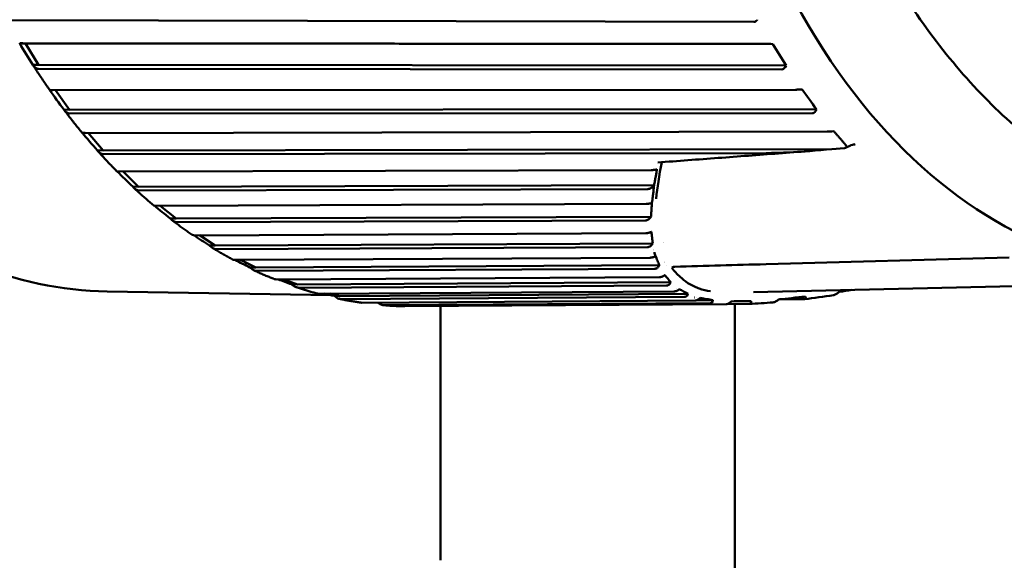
# Model space of a CAD drawing. Header units: millimetres. Extents: x 0 to 4686, y -120 to 1682.
# Tile 195 of 213: x 1452 to 1469, y 1078 to 1087. Entities that reach past the tile are written whole.
import ezdxf

# ---------------------------------------------------------------- set-up
doc = ezdxf.new("R2010")
doc.units = ezdxf.units.MM
doc.header["$LTSCALE"] = 2
doc.layers.add('Sichtbar (ISO)', color=7, linetype='Continuous', lineweight=50)

msp = doc.modelspace()

# ---------------------------------------------------------------- linework, layer by layer
at = {"layer": 'Sichtbar (ISO)'}
for p, q in [((1464.6847, 1087.0664), (1452.0489, 1087.0941)), ((1452.3115, 1086.7013), (1452.2138, 1086.7029)), ((1452.2692, 1086.7034), (1464.8947, 1086.6939)), ((1452.3115, 1086.7013), (1452.5354, 1086.3362)), ((1465.0057, 1086.6917), (1452.3115, 1086.7013)), ((1465.0057, 1086.6917), (1464.9726, 1086.6926)), ((1452.5354, 1086.3362), (1452.4377, 1086.3378)), ((1465.2296, 1086.3266), (1452.5354, 1086.3362)), ((1465.2137, 1086.2995), (1465.2296, 1086.3266)), ((1465.1604, 1086.2607), (1452.535, 1086.2701)), ((1452.7762, 1085.9086), (1465.3904, 1085.9159)), ((1452.8209, 1085.9086), (1453.062, 1085.5763)), ((1465.5014, 1085.9193), (1465.4683, 1085.9179)), ((1453.062, 1085.5763), (1452.9643, 1085.5779)), ((1465.7448, 1085.5837), (1453.062, 1085.5763)), ((1465.6794, 1085.5177), (1453.0652, 1085.5102)), ((1465.7305, 1085.5565), (1465.7448, 1085.5837)), ((1453.3257, 1085.1802), (1465.9278, 1085.2031)), ((1453.3752, 1085.1803), (1453.6292, 1084.8851)), ((1466.0384, 1085.2119), (1466.0054, 1085.2083)), ((1466.3227, 1084.9651), (1466.2417, 1084.9287)), ((1453.6292, 1084.8851), (1453.5314, 1084.8868)), ((1466.006, 1084.9075), (1453.6292, 1084.8851)), ((1464.8915, 1084.84), (1453.636, 1084.8196)), ((1466.2237, 1084.9242), (1466.006, 1084.9075)), ((1453.914, 1084.5235), (1462.9396, 1084.5498)), ((1453.9699, 1084.5236), (1454.233, 1084.2675)), ((1463.0276, 1084.493), (1463.0277, 1084.493)), ((1463.0924, 1084.5481), (1463.0924, 1084.5481)), ((1462.9879, 1084.293), (1454.233, 1084.2675)), ((1454.233, 1084.2675), (1454.1353, 1084.2692)), ((1462.8836, 1084.2282), (1454.2435, 1084.2029)), ((1454.5372, 1083.9427), (1462.8543, 1083.975)), ((1454.6016, 1083.9429), (1454.8695, 1083.7277)), ((1454.8695, 1083.7277), (1454.7718, 1083.7293)), ((1462.9371, 1083.759), (1454.8695, 1083.7277)), ((1462.8408, 1083.6955), (1454.8834, 1083.6645)), ((1455.1908, 1083.4419), (1462.8477, 1083.478)), ((1455.2675, 1083.4422), (1455.5342, 1083.2693)), ((1455.5342, 1083.2693), (1455.4364, 1083.271)), ((1462.9652, 1083.3044), (1455.5342, 1083.2693)), ((1462.8776, 1083.2426), (1455.5516, 1083.2079)), ((1455.8704, 1083.0245), (1462.9216, 1083.0626)), ((1455.966, 1083.025), (1456.2226, 1082.8955)), ((1463.014, 1083.0924), (1463.0139, 1083.0924)), ((1463.0149, 1083.0924), (1463.0148, 1083.0924)), ((1469.0186, 1083.0664), (1464.8938, 1082.952)), ((1456.2226, 1082.8955), (1456.1248, 1082.8972)), ((1463.0757, 1082.9326), (1456.2226, 1082.8955)), ((1462.9961, 1082.8729), (1456.2432, 1082.8364)), ((1463.2073, 1082.9289), (1463.2073, 1082.9289)), ((1456.5715, 1082.6933), (1463.0789, 1082.7321)), ((1456.6988, 1082.6941), (1456.9299, 1082.6089)), ((1456.9299, 1082.6089), (1456.8322, 1082.6105)), ((1463.2709, 1082.6466), (1456.9299, 1082.6089)), ((1471.7406, 1082.641), (1464.6785, 1082.4785)), ((1453.699, 1082.488), (1457.505, 1082.4243)), ((1463.2007, 1082.5896), (1456.9538, 1082.5524)), ((1457.2892, 1082.4507), (1463.3262, 1082.489)), ((1457.4813, 1082.4519), (1457.6515, 1082.4113)), ((1463.5642, 1082.4487), (1457.6515, 1082.4113)), ((1463.3632, 1082.5472), (1463.3631, 1082.5472)), ((1463.3893, 1082.528), (1463.3891, 1082.528)), ((1457.6515, 1082.4113), (1457.5537, 1082.4129)), ((1463.5032, 1082.3947), (1457.6784, 1082.3578)), ((1458.0186, 1082.2982), (1463.6832, 1082.3355)), ((1463.9406, 1082.2904), (1458.412, 1082.2541)), ((1458.7548, 1082.237), (1464.2117, 1082.2732)), ((1463.6721, 1082.3885), (1463.6715, 1082.3885)), ((1463.7046, 1082.3785), (1463.7036, 1082.3785)), ((1463.9882, 1082.341), (1463.707, 1082.3391)), ((1463.9955, 1082.3206), (1463.9935, 1082.3206)), ((1464.6066, 1082.2781), (1464.2289, 1082.2756)), ((1464.3599, 1077.9221), (1464.3599, 1082.2765)), ((1465.5364, 1082.3583), (1465.1182, 1082.3555)), ((1459.3599, 1082.241), (1459.3599, 1077.9221))]:
    msp.add_line(p, q, dxfattribs=at)
for centre, major_axis, ratio, start_param, end_param in [((1471.913, 1095.435), (-0.2108, -12.5905), 0.6653497, 2.6715408, 6.7526826), ((1452.3803, 1086.5195), (-0.4254, 0.69), 0.0588725, 1.2656154, 1.8006699), ((1455.4226, 1086.5164), (-10.5176, 7.3742), 0.5508998, 4.0261678, 4.0650954), ((1452.8971, 1085.7448), (-0.4626, 0.6342), 0.0576041, 1.2616487, 1.7948352), ((1455.9367, 1085.7458), (-11.0429, 6.5614), 0.5064425, 3.9877297, 4.0266574), ((1453.4554, 1085.0378), (-0.4966, 0.574), 0.0556517, 1.2619006, 1.7885615), ((1466.1254, 1084.9861), (0.1307, -0.0436), 0.3557179, 5.8061491, 6.8123143), ((1466.1732, 1084.9764), (0.077, -0.0387), 0.4586015, 5.6321497, 5.8226163), ((1454.0512, 1084.4033), (-0.5272, 0.51), 0.0528072, 1.2676493, 1.7819199), ((1454.6805, 1083.8456), (-0.5542, 0.4424), 0.048849, 1.2804976, 1.7750586), ((1455.3391, 1083.3686), (-0.5774, 0.3719), 0.0435709, 1.301987, 1.7682231), ((1464.9927, 1095.5508), (-0.2092, -12.4982), 0.6653497, 6.0857087, 6.0857118), ((1464.3335, 1095.5619), (-0.2092, -12.4982), 0.6653497, 6.1451722, 6.1451768), ((1456.0224, 1082.9755), (-0.5966, 0.2989), 0.0368272, 1.3331976, 1.7617656), ((1464.2215, 1095.5637), (-0.2118, -12.6482), 0.6653497, 6.1831483, 6.1831512), ((1463.322, 1082.7965), (-0.1028, -0.1133), 0.6215328, 4.3658133, 4.3659216), ((1456.7258, 1082.669), (-0.6118, 0.2239), 0.0285916, 1.383274, 1.7561293), ((1457.4444, 1082.4511), (-0.6227, 0.1475), 0.0190125, 1.4893402, 1.7517972)]:
    msp.add_ellipse(centre, major_axis=major_axis, ratio=ratio, start_param=start_param, end_param=end_param, dxfattribs=at)
for points, knots in [([(1454.1426, 1108.9843), (1453.2023, 1109.0001), (1452.2587, 1108.7916), (1450.4555, 1107.9483), (1449.5969, 1107.3099), (1448.0479, 1105.6636), (1447.3596, 1104.6518), (1446.2273, 1102.3599), (1445.7843, 1101.0793), (1445.1887, 1098.3811), (1445.0362, 1096.964), (1445.0367, 1094.1359), (1445.1896, 1092.7255), (1445.7861, 1090.0524), (1446.2296, 1088.7903), (1447.3649, 1086.5423), (1448.0564, 1085.5565), (1449.619, 1083.9662), (1450.4894, 1083.3603), (1452.1499, 1082.6662), (1452.9231, 1082.501), (1453.699, 1082.488)], [4.6930604, 4.6930604, 4.6930604, 4.6930604, 5.007138, 5.007138, 5.3244735, 5.3244735, 5.6454729, 5.6454729, 5.9673998, 5.9673998, 6.2892755, 6.2892755, 6.6110824, 6.6110824, 6.9329787, 6.9329787, 7.2548671, 7.2548671, 7.5754898, 7.5754898, 7.8346531, 7.8346531, 7.8346531, 7.8346531]), ([(1467.2951, 1087.4205), (1467.8552, 1086.5793), (1468.4755, 1085.8446), (1469.8606, 1084.662), (1470.6156, 1084.2311), (1471.7909, 1083.9131), (1472.1808, 1083.8606), (1472.6905, 1083.8665), (1472.8103, 1083.8732), (1472.93, 1083.8852)], [0.0000033, 0.0000033, 0.0000033, 0.0000033, 0.35952926, 0.35952926, 0.72558459, 0.72558459, 0.90236742, 0.90236742, 0.95667937, 0.95667937, 0.95667937, 0.95667937]), ([(1464.6847, 1087.0664), (1464.6928, 1087.0664), (1464.7022, 1087.0693), (1464.719, 1087.0792), (1464.729, 1087.0891), (1464.7375, 1087.1009), (1464.7388, 1087.1028), (1464.7402, 1087.1049)], [-0.0711820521, -0.0711820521, -0.0711820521, -0.0711820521, -0.0680336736, -0.0680336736, -0.0641085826, -0.0641085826, -0.0633683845, -0.0633683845, -0.0633683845, -0.0633683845]), ([(1452.2692, 1086.7034), (1452.2683, 1086.7034), (1452.2674, 1086.7035), (1452.2666, 1086.7035), (1452.2501, 1086.7037), (1452.2351, 1086.7038), (1452.2176, 1086.7037), (1452.2132, 1086.7033), (1452.2138, 1086.7029)], [0.143052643, 0.143052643, 0.143052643, 0.143052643, 0.143393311, 0.143393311, 0.143393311, 0.150034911, 0.150034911, 0.157564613, 0.157564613, 0.157564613, 0.157564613]), ([(1464.9726, 1086.6926), (1464.9701, 1086.6926), (1464.9676, 1086.6927), (1464.9522, 1086.6931), (1464.9365, 1086.6934), (1464.9138, 1086.6938), (1464.9028, 1086.6939), (1464.8947, 1086.6939)], [-0.0079867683, -0.0079867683, -0.0079867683, -0.0079867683, -0.0072465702, -0.0072465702, -0.0033214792, -0.0033214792, -0.0001731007, -0.0001731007, -0.0001731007, -0.0001731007]), ([(1452.4377, 1086.3378), (1452.4495, 1086.3183), (1452.4659, 1086.2988), (1452.4968, 1086.2772), (1452.5159, 1086.2704), (1452.5324, 1086.2702), (1452.5332, 1086.2701), (1452.5341, 1086.2701), (1452.5349, 1086.2701)], [0.129222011, 0.129222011, 0.129222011, 0.129222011, 0.13675171, 0.13675171, 0.143393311, 0.143393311, 0.143393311, 0.143733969, 0.143733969, 0.143733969, 0.143733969]), ([(1452.4413, 1086.332), (1452.4595, 1086.3034), (1452.4778, 1086.275), (1452.5146, 1086.2184), (1452.533, 1086.1902), (1452.5701, 1086.1341), (1452.5888, 1086.1061), (1452.6262, 1086.0505), (1452.645, 1086.0228), (1452.6828, 1085.9677), (1452.7018, 1085.9402), (1452.7208, 1085.9129)], [0.763064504, 0.763064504, 0.763064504, 0.763064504, 0.771958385, 0.771958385, 0.780852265, 0.780852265, 0.789746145, 0.789746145, 0.798640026, 0.798640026, 0.807533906, 0.807533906, 0.807533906, 0.807533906]), ([(1465.1604, 1086.2607), (1465.1685, 1086.2607), (1465.1777, 1086.2636), (1465.194, 1086.2737), (1465.2034, 1086.2836), (1465.2113, 1086.2954), (1465.2125, 1086.2974), (1465.2137, 1086.2995)], [-0.0711820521, -0.0711820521, -0.0711820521, -0.0711820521, -0.0680336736, -0.0680336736, -0.0641085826, -0.0641085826, -0.0633683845, -0.0633683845, -0.0633683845, -0.0633683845]), ([(1452.7762, 1085.9086), (1452.7753, 1085.9086), (1452.7744, 1085.9086), (1452.7736, 1085.9086), (1452.7571, 1085.9089), (1452.7421, 1085.9095), (1452.7261, 1085.9109), (1452.7218, 1085.9119), (1452.7209, 1085.9129)], [0.143052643, 0.143052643, 0.143052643, 0.143052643, 0.143393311, 0.143393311, 0.143393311, 0.150034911, 0.150034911, 0.156320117, 0.156320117, 0.156320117, 0.156320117]), ([(1465.4683, 1085.9179), (1465.4658, 1085.9178), (1465.4633, 1085.9177), (1465.4479, 1085.9171), (1465.4322, 1085.9166), (1465.4095, 1085.9161), (1465.3985, 1085.916), (1465.3904, 1085.9159)], [-0.0079867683, -0.0079867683, -0.0079867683, -0.0079867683, -0.0072465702, -0.0072465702, -0.0033214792, -0.0033214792, -0.0001731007, -0.0001731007, -0.0001731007, -0.0001731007]), ([(1452.9643, 1085.5779), (1452.9771, 1085.5583), (1452.9946, 1085.5389), (1453.0267, 1085.5173), (1453.0461, 1085.5105), (1453.0626, 1085.5102), (1453.0635, 1085.5102), (1453.0643, 1085.5102), (1453.0652, 1085.5102)], [0.129222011, 0.129222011, 0.129222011, 0.129222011, 0.13675171, 0.13675171, 0.143393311, 0.143393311, 0.143393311, 0.143733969, 0.143733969, 0.143733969, 0.143733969]), ([(1452.9735, 1085.5647), (1452.993, 1085.5389), (1453.0125, 1085.5133), (1453.0516, 1085.4623), (1453.0713, 1085.437), (1453.1108, 1085.3865), (1453.1306, 1085.3614), (1453.1704, 1085.3114), (1453.1904, 1085.2866), (1453.2304, 1085.2372), (1453.2506, 1085.2126), (1453.2708, 1085.1881)], [0.846115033, 0.846115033, 0.846115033, 0.846115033, 0.854855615, 0.854855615, 0.863596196, 0.863596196, 0.872336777, 0.872336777, 0.881077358, 0.881077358, 0.889817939, 0.889817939, 0.889817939, 0.889817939]), ([(1465.6794, 1085.5177), (1465.6874, 1085.5178), (1465.6965, 1085.5206), (1465.7122, 1085.5307), (1465.721, 1085.5406), (1465.7282, 1085.5525), (1465.7294, 1085.5545), (1465.7305, 1085.5565)], [-0.0711820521, -0.0711820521, -0.0711820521, -0.0711820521, -0.0680336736, -0.0680336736, -0.0641085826, -0.0641085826, -0.0633683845, -0.0633683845, -0.0633683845, -0.0633683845]), ([(1453.3257, 1085.1802), (1453.3249, 1085.1802), (1453.324, 1085.1803), (1453.3231, 1085.1803), (1453.3066, 1085.1805), (1453.2917, 1085.1817), (1453.2768, 1085.1845), (1453.2727, 1085.1863), (1453.2709, 1085.1882)], [0.143052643, 0.143052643, 0.143052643, 0.143052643, 0.143393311, 0.143393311, 0.143393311, 0.150034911, 0.150034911, 0.155329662, 0.155329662, 0.155329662, 0.155329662]), ([(1466.0054, 1085.2083), (1466.0029, 1085.208), (1466.0004, 1085.2077), (1465.9851, 1085.2062), (1465.9695, 1085.2048), (1465.9469, 1085.2035), (1465.9358, 1085.2031), (1465.9278, 1085.2031)], [-0.0079867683, -0.0079867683, -0.0079867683, -0.0079867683, -0.0072465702, -0.0072465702, -0.0033214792, -0.0033214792, -0.0001731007, -0.0001731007, -0.0001731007, -0.0001731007]), ([(1466.4051, 1084.988), (1466.395, 1084.9873), (1466.3844, 1084.9855), (1466.3616, 1084.98), (1466.3492, 1084.9759), (1466.3323, 1084.9693), (1466.3275, 1084.9672), (1466.3227, 1084.9651)], [0, 0, 0, 0, 0.0032741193, 0.0032741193, 0.0071537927, 0.0071537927, 0.0087288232, 0.0087288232, 0.0087288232, 0.0087288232]), ([(1453.5314, 1084.8868), (1453.5453, 1084.8673), (1453.5639, 1084.848), (1453.5971, 1084.8266), (1453.6169, 1084.8199), (1453.6334, 1084.8196), (1453.6342, 1084.8196), (1453.6351, 1084.8196), (1453.6359, 1084.8196)], [0.129222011, 0.129222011, 0.129222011, 0.129222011, 0.13675171, 0.13675171, 0.143393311, 0.143393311, 0.143393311, 0.143733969, 0.143733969, 0.143733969, 0.143733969]), ([(1453.5481, 1084.8658), (1453.5686, 1084.843), (1453.5891, 1084.8203), (1453.6303, 1084.7752), (1453.651, 1084.7528), (1453.6924, 1084.7082), (1453.7132, 1084.686), (1453.755, 1084.642), (1453.7759, 1084.6201), (1453.8179, 1084.5766), (1453.8389, 1084.555), (1453.8601, 1084.5335)], [0.929194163, 0.929194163, 0.929194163, 0.929194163, 0.937771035, 0.937771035, 0.946347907, 0.946347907, 0.954924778, 0.954924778, 0.96350165, 0.96350165, 0.972078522, 0.972078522, 0.972078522, 0.972078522]), ([(1465.616, 1084.8724), (1465.4448, 1084.8594), (1465.2736, 1084.8465), (1464.9312, 1084.8206), (1464.7601, 1084.8077), (1464.4179, 1084.7819), (1464.2468, 1084.7691), (1463.9048, 1084.7434), (1463.7338, 1084.7306), (1463.3918, 1084.7051), (1463.2209, 1084.6924), (1463.05, 1084.6797)], [4.7305382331, 4.7305382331, 4.7305382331, 4.7305382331, 4.7310045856, 4.7310045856, 4.7314709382, 4.7314709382, 4.7319372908, 4.7319372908, 4.7324036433, 4.7324036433, 4.7328699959, 4.7328699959, 4.7328699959, 4.7328699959]), ([(1464.8915, 1084.84), (1464.9082, 1084.8401), (1464.925, 1084.8402), (1465.0529, 1084.8415), (1465.164, 1084.8456), (1465.4956, 1084.8616), (1465.7627, 1084.8824), (1466.006, 1084.9075)], [-0.56820326, -0.56820326, -0.56820326, -0.56820326, -0.5621239, -0.5621239, -0.52178613, -0.52178613, -0.42946614, -0.42946614, -0.42946614, -0.42946614]), ([(1453.914, 1084.5234), (1453.9132, 1084.5234), (1453.9123, 1084.5235), (1453.9115, 1084.5235), (1453.8949, 1084.5237), (1453.8799, 1084.5255), (1453.8663, 1084.5293), (1453.8625, 1084.5313), (1453.8603, 1084.5336)], [0.143052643, 0.143052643, 0.143052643, 0.143052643, 0.143393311, 0.143393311, 0.143393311, 0.150034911, 0.150034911, 0.154234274, 0.154234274, 0.154234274, 0.154234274]), ([(1463.0374, 1084.564), (1463.0339, 1084.5628), (1463.03, 1084.5616), (1463.0215, 1084.5593), (1463.0171, 1084.5583), (1463.0056, 1084.5558), (1462.9986, 1084.5546), (1462.9839, 1084.5525), (1462.9765, 1084.5517), (1462.9585, 1084.5501), (1462.9485, 1084.5498), (1462.9396, 1084.5498)], [0.000001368, 0.000001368, 0.000001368, 0.000001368, 0.001670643, 0.001670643, 0.003259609, 0.003259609, 0.005454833, 0.005454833, 0.007731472, 0.007731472, 0.011244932, 0.011244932, 0.011244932, 0.011244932]), ([(1462.9886, 1084.2935), (1462.9928, 1084.3178), (1462.9973, 1084.3424), (1463.0062, 1084.3913), (1463.0107, 1084.4156), (1463.0151, 1084.4399)], [0.000009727, 0.000009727, 0.000009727, 0.000009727, 0.018047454, 0.018047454, 0.035851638, 0.035851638, 0.035851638, 0.035851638]), ([(1463.0374, 1084.564), (1463.0337, 1084.5434), (1463.0299, 1084.5224), (1463.0225, 1084.4814), (1463.0187, 1084.4603), (1463.0151, 1084.4399)], [-0.029825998, -0.029825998, -0.029825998, -0.029825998, -0.014933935, -0.014933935, -0.000011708, -0.000011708, -0.000011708, -0.000011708]), ([(1462.8836, 1084.2282), (1462.8926, 1084.2282), (1462.9014, 1084.2299), (1462.9196, 1084.2358), (1462.9291, 1084.2405), (1462.9566, 1084.2578), (1462.9736, 1084.2742), (1462.9886, 1084.2935)], [0.000001, 0.000001, 0.000001, 0.000001, 0.003574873, 0.003574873, 0.007783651, 0.007783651, 0.016588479, 0.016588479, 0.016588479, 0.016588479]), ([(1462.9654, 1084.0981), (1462.9665, 1084.1066), (1462.9676, 1084.115), (1462.9687, 1084.1234), (1462.9695, 1084.1297), (1462.9703, 1084.136), (1462.9711, 1084.1422), (1462.9717, 1084.1469), (1462.9723, 1084.1516), (1462.9728, 1084.1563), (1462.9746, 1084.1702), (1462.9762, 1084.1841), (1462.9779, 1084.1979), (1462.9817, 1084.2304), (1462.9853, 1084.2623), (1462.9886, 1084.2935)], [0.33333333, 0.33333333, 0.33333333, 0.33333333, 0.41666667, 0.41666667, 0.41666667, 0.47916667, 0.47916667, 0.47916667, 0.5261922, 0.5261922, 0.5261922, 0.66666667, 0.66666667, 0.66666667, 0.9991347, 0.9991347, 0.9991347, 0.9991347]), ([(1454.1353, 1084.2692), (1454.1502, 1084.25), (1454.1699, 1084.231), (1454.2042, 1084.2099), (1454.2243, 1084.2032), (1454.2408, 1084.203), (1454.2417, 1084.2029), (1454.2425, 1084.203), (1454.2434, 1084.203)], [0.129222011, 0.129222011, 0.129222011, 0.129222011, 0.13675171, 0.13675171, 0.143393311, 0.143393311, 0.143393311, 0.143733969, 0.143733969, 0.143733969, 0.143733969]), ([(1454.1614, 1084.2403), (1454.1827, 1084.2205), (1454.2041, 1084.2009), (1454.2469, 1084.1618), (1454.2683, 1084.1424), (1454.3114, 1084.1039), (1454.333, 1084.0848), (1454.3762, 1084.0468), (1454.3979, 1084.0279), (1454.4414, 1083.9905), (1454.4632, 1083.9719), (1454.4851, 1083.9535)], [1.012292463, 1.012292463, 1.012292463, 1.012292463, 1.020699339, 1.020699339, 1.029106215, 1.029106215, 1.037513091, 1.037513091, 1.045919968, 1.045919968, 1.054326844, 1.054326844, 1.054326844, 1.054326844]), ([(1454.5372, 1083.9427), (1454.5363, 1083.9427), (1454.5354, 1083.9427), (1454.5346, 1083.9427), (1454.5181, 1083.943), (1454.503, 1083.9452), (1454.4907, 1083.9497), (1454.4876, 1083.9515), (1454.4853, 1083.9535)], [0.1430526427, 0.1430526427, 0.1430526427, 0.1430526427, 0.1433933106, 0.1433933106, 0.1433933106, 0.1500349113, 0.1500349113, 0.15302122, 0.15302122, 0.15302122, 0.15302122]), ([(1462.9512, 1083.9949), (1462.9475, 1083.9931), (1462.944, 1083.9916), (1462.9358, 1083.9885), (1462.9312, 1083.9869), (1462.9196, 1083.9835), (1462.9126, 1083.9818), (1462.8978, 1083.9788), (1462.8904, 1083.9776), (1462.8727, 1083.9755), (1462.8629, 1083.975), (1462.8543, 1083.975)], [0.000229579, 0.000229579, 0.000229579, 0.000229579, 0.00175676, 0.00175676, 0.003432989, 0.003432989, 0.005659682, 0.005659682, 0.00796036, 0.00796036, 0.011389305, 0.011389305, 0.011389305, 0.011389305]), ([(1462.9512, 1083.9949), (1462.9494, 1083.9703), (1462.948, 1083.9462), (1462.9451, 1083.8981), (1462.9437, 1083.8743), (1462.9424, 1083.8504)], [-0.039430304, -0.039430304, -0.039430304, -0.039430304, -0.019597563, -0.019597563, -0.000011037, -0.000011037, -0.000011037, -0.000011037]), ([(1462.9372, 1083.7592), (1462.938, 1083.7744), (1462.9389, 1083.7896), (1462.9406, 1083.82), (1462.9415, 1083.8352), (1462.9424, 1083.8504)], [0, 0, 0, 0, 0.012498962, 0.012498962, 0.024951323, 0.024951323, 0.024951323, 0.024951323]), ([(1454.7718, 1083.7293), (1454.7877, 1083.7106), (1454.8084, 1083.692), (1454.8439, 1083.6713), (1454.8643, 1083.6648), (1454.8808, 1083.6645), (1454.8817, 1083.6645), (1454.8825, 1083.6645), (1454.8834, 1083.6645)], [0.129222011, 0.129222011, 0.129222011, 0.129222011, 0.13675171, 0.13675171, 0.143393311, 0.143393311, 0.143393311, 0.143733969, 0.143733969, 0.143733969, 0.143733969]), ([(1454.8094, 1083.693), (1454.8313, 1083.6763), (1454.8533, 1083.6597), (1454.8973, 1083.6267), (1454.9194, 1083.6104), (1454.9637, 1083.578), (1454.9858, 1083.5619), (1455.0303, 1083.5301), (1455.0526, 1083.5143), (1455.0972, 1083.4829), (1455.1196, 1083.4674), (1455.142, 1083.452)], [1.095396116, 1.095396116, 1.095396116, 1.095396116, 1.103632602, 1.103632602, 1.111869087, 1.111869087, 1.120105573, 1.120105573, 1.128342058, 1.128342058, 1.136578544, 1.136578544, 1.136578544, 1.136578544]), ([(1462.8408, 1083.6955), (1462.8494, 1083.6955), (1462.8578, 1083.6971), (1462.8747, 1083.7027), (1462.8834, 1083.7072), (1462.909, 1083.7241), (1462.9245, 1083.7404), (1462.9372, 1083.7592)], [0.000001, 0.000001, 0.000001, 0.000001, 0.003421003, 0.003421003, 0.007406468, 0.007406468, 0.016081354, 0.016081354, 0.016081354, 0.016081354]), ([(1455.1908, 1083.4419), (1455.1899, 1083.4419), (1455.189, 1083.4419), (1455.1882, 1083.4419), (1455.1717, 1083.4422), (1455.1565, 1083.4449), (1455.1457, 1083.4498), (1455.1438, 1083.4509), (1455.1421, 1083.4521)], [0.1430526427, 0.1430526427, 0.1430526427, 0.1430526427, 0.1433933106, 0.1433933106, 0.1433933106, 0.1500349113, 0.1500349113, 0.1516715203, 0.1516715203, 0.1516715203, 0.1516715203]), ([(1462.9425, 1083.5028), (1462.939, 1083.5007), (1462.9352, 1083.4987), (1462.9269, 1083.4948), (1462.9225, 1083.4929), (1462.9112, 1083.4886), (1462.9041, 1083.4864), (1462.8892, 1083.4826), (1462.8817, 1083.4811), (1462.8647, 1083.4786), (1462.8557, 1083.4781), (1462.8477, 1083.478)], [0.000002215, 0.000002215, 0.000002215, 0.000002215, 0.001651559, 0.001651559, 0.003241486, 0.003241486, 0.005518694, 0.005518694, 0.007867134, 0.007867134, 0.011071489, 0.011071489, 0.011071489, 0.011071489]), ([(1462.9425, 1083.5028), (1462.9463, 1083.4695), (1462.9501, 1083.4362), (1462.9578, 1083.37), (1462.9617, 1083.3371), (1462.9652, 1083.3041)], [-0.062559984, -0.062559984, -0.062559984, -0.062559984, -0.031101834, -0.031101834, -0.000069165, -0.000069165, -0.000069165, -0.000069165]), ([(1455.4364, 1083.271), (1455.4534, 1083.2527), (1455.4751, 1083.2347), (1455.5117, 1083.2146), (1455.5324, 1083.2082), (1455.549, 1083.208), (1455.5498, 1083.2079), (1455.5507, 1083.2079), (1455.5515, 1083.2079)], [0.129222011, 0.129222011, 0.129222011, 0.129222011, 0.13675171, 0.13675171, 0.143393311, 0.143393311, 0.143393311, 0.143733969, 0.143733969, 0.143733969, 0.143733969]), ([(1462.8776, 1083.2426), (1462.8859, 1083.2426), (1462.8939, 1083.2442), (1462.9099, 1083.2497), (1462.9179, 1083.254), (1462.9412, 1083.2704), (1462.9547, 1083.2862), (1462.9652, 1083.3041)], [0.000001, 0.000001, 0.000001, 0.000001, 0.003329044, 0.003329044, 0.007171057, 0.007171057, 0.01548845, 0.01548845, 0.01548845, 0.01548845]), ([(1455.4876, 1083.228), (1455.51, 1083.2143), (1455.5324, 1083.2008), (1455.5774, 1083.1739), (1455.5999, 1083.1607), (1455.6451, 1083.1344), (1455.6677, 1083.1214), (1455.713, 1083.0956), (1455.7356, 1083.0829), (1455.7811, 1083.0577), (1455.8039, 1083.0452), (1455.8267, 1083.0329)], [1.178486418, 1.178486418, 1.178486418, 1.178486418, 1.186559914, 1.186559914, 1.19463341, 1.19463341, 1.202706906, 1.202706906, 1.210780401, 1.210780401, 1.218853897, 1.218853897, 1.218853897, 1.218853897]), ([(1455.8704, 1083.0245), (1455.8696, 1083.0245), (1455.8687, 1083.0245), (1455.8679, 1083.0245), (1455.8513, 1083.0248), (1455.836, 1083.028), (1455.827, 1083.0327), (1455.8268, 1083.0328), (1455.8267, 1083.0329)], [0.1430526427, 0.1430526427, 0.1430526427, 0.1430526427, 0.1433933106, 0.1433933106, 0.1433933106, 0.1500349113, 0.1500349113, 0.1501557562, 0.1501557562, 0.1501557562, 0.1501557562]), ([(1463.0142, 1083.0921), (1463.0107, 1083.0896), (1463.0068, 1083.0872), (1462.9985, 1083.0825), (1462.994, 1083.0802), (1462.9824, 1083.0749), (1462.9752, 1083.0722), (1462.9601, 1083.0676), (1462.9526, 1083.0659), (1462.9367, 1083.0633), (1462.9288, 1083.0627), (1462.9216, 1083.0626)], [0.000055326, 0.000055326, 0.000055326, 0.000055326, 0.001695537, 0.001695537, 0.00333713, 0.00333713, 0.005679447, 0.005679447, 0.008091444, 0.008091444, 0.010966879, 0.010966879, 0.010966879, 0.010966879]), ([(1463.0757, 1082.9326), (1463.0654, 1082.9594), (1463.0551, 1082.9862), (1463.0349, 1083.0395), (1463.0248, 1083.066), (1463.0144, 1083.0923)], [0.000014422, 0.000014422, 0.000014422, 0.000014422, 0.030355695, 0.030355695, 0.060380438, 0.060380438, 0.060380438, 0.060380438]), ([(1456.1248, 1082.8972), (1456.1428, 1082.8796), (1456.1654, 1082.8622), (1456.203, 1082.8428), (1456.2241, 1082.8367), (1456.2407, 1082.8364), (1456.2415, 1082.8364), (1456.2424, 1082.8364), (1456.2432, 1082.8364)], [0.129222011, 0.129222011, 0.129222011, 0.129222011, 0.13675171, 0.13675171, 0.143393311, 0.143393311, 0.143393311, 0.143733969, 0.143733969, 0.143733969, 0.143733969]), ([(1456.1913, 1082.849), (1456.214, 1082.8383), (1456.2368, 1082.8278), (1456.2824, 1082.807), (1456.3053, 1082.7968), (1456.351, 1082.7765), (1456.3739, 1082.7665), (1456.4198, 1082.7469), (1456.4427, 1082.7371), (1456.4887, 1082.718), (1456.5117, 1082.7085), (1456.5348, 1082.6992)], [1.261540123, 1.261540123, 1.261540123, 1.261540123, 1.269467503, 1.269467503, 1.277394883, 1.277394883, 1.285322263, 1.285322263, 1.293249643, 1.293249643, 1.301177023, 1.301177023, 1.301177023, 1.301177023]), ([(1462.9961, 1082.8729), (1463.0035, 1082.873), (1463.0106, 1082.8743), (1463.0245, 1082.879), (1463.0314, 1082.8826), (1463.0512, 1082.8963), (1463.0623, 1082.9095), (1463.0709, 1082.9244)], [0.000001, 0.000001, 0.000001, 0.000001, 0.002978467, 0.002978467, 0.006363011, 0.006363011, 0.013664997, 0.013664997, 0.013664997, 0.013664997]), ([(1463.0757, 1082.9326), (1463.0749, 1082.9312), (1463.0741, 1082.9298), (1463.0725, 1082.9271), (1463.0718, 1082.9257), (1463.0709, 1082.9244)], [-0.0013472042, -0.0013472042, -0.0013472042, -0.0013472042, -0.0006727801, -0.0006727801, -0.0000060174, -0.0000060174, -0.0000060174, -0.0000060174]), ([(1463.5633, 1082.6322), (1463.5167, 1082.6629), (1463.4728, 1082.6986), (1463.4299, 1082.7378), (1463.381, 1082.7825), (1463.3334, 1082.8318), (1463.2891, 1082.8881)], [0.86579589, 0.86579589, 0.86579589, 0.86579589, 0.92857143, 0.92857143, 0.92857143, 0.99991229, 0.99991229, 0.99991229, 0.99991229]), ([(1456.5715, 1082.6933), (1456.5707, 1082.6933), (1456.5698, 1082.6933), (1456.569, 1082.6933), (1456.5562, 1082.6935), (1456.544, 1082.6958), (1456.5349, 1082.6993)], [0.1430526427, 0.1430526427, 0.1430526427, 0.1430526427, 0.1433933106, 0.1433933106, 0.1433933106, 0.1485366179, 0.1485366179, 0.1485366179, 0.1485366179]), ([(1456.8322, 1082.6105), (1456.8511, 1082.5937), (1456.8746, 1082.577), (1456.9133, 1082.5585), (1456.9347, 1082.5526), (1456.9513, 1082.5524), (1456.9521, 1082.5524), (1456.9529, 1082.5524), (1456.9538, 1082.5524)], [0.129222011, 0.129222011, 0.129222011, 0.129222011, 0.13675171, 0.13675171, 0.143393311, 0.143393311, 0.143393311, 0.143733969, 0.143733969, 0.143733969, 0.143733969]), ([(1463.1619, 1082.7605), (1463.1561, 1082.7563), (1463.1497, 1082.7524), (1463.1356, 1082.7451), (1463.1282, 1082.742), (1463.1133, 1082.737), (1463.1061, 1082.7352), (1463.0919, 1082.7327), (1463.0851, 1082.7321), (1463.0789, 1082.7321)], [0.0000143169, 0.0000143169, 0.0000143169, 0.0000143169, 0.0024538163, 0.0024538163, 0.0048785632, 0.0048785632, 0.0072248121, 0.0072248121, 0.0097211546, 0.0097211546, 0.0097211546, 0.0097211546]), ([(1463.1705, 1082.7667), (1463.169, 1082.7656), (1463.1676, 1082.7646), (1463.1647, 1082.7626), (1463.1633, 1082.7616), (1463.162, 1082.7606)], [0.0000263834, 0.0000263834, 0.0000263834, 0.0000263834, 0.0006322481, 0.0006322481, 0.0012289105, 0.0012289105, 0.0012289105, 0.0012289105]), ([(1463.2709, 1082.6466), (1463.2538, 1082.6667), (1463.2369, 1082.6867), (1463.2034, 1082.7267), (1463.1869, 1082.7467), (1463.1705, 1082.7667)], [0, 0, 0, 0, 0.029069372, 0.029069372, 0.05808792, 0.05808792, 0.05808792, 0.05808792]), ([(1463.2007, 1082.5896), (1463.2075, 1082.5896), (1463.2138, 1082.5907), (1463.2261, 1082.5947), (1463.2321, 1082.5978), (1463.249, 1082.6097), (1463.2582, 1082.6212), (1463.2646, 1082.6345)], [0.000000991, 0.000000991, 0.000000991, 0.000000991, 0.002703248, 0.002703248, 0.005729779, 0.005729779, 0.012285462, 0.012285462, 0.012285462, 0.012285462]), ([(1463.2709, 1082.6466), (1463.2699, 1082.6446), (1463.2688, 1082.6426), (1463.2667, 1082.6386), (1463.2656, 1082.6365), (1463.2646, 1082.6345)], [-0.0020860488, -0.0020860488, -0.0020860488, -0.0020860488, -0.0010811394, -0.0010811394, -0.0000268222, -0.0000268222, -0.0000268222, -0.0000268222]), ([(1463.9475, 1082.4918), (1463.8805, 1082.5035), (1463.816, 1082.5184), (1463.7551, 1082.5391), (1463.7278, 1082.5483), (1463.7012, 1082.5588), (1463.6753, 1082.5705), (1463.6434, 1082.5849), (1463.6125, 1082.6013), (1463.5827, 1082.6198), (1463.5762, 1082.6238), (1463.5697, 1082.628), (1463.5633, 1082.6322)], [0.71428571, 0.71428571, 0.71428571, 0.71428571, 0.78571429, 0.78571429, 0.78571429, 0.81771181, 0.81771181, 0.81771181, 0.85714286, 0.85714286, 0.85714286, 0.86579589, 0.86579589, 0.86579589, 0.86579589]), ([(1456.9153, 1082.559), (1456.9383, 1082.5513), (1456.9613, 1082.5438), (1457.0074, 1082.5289), (1457.0304, 1082.5217), (1457.0766, 1082.5074), (1457.0997, 1082.5004), (1457.1459, 1082.4867), (1457.169, 1082.4799), (1457.2153, 1082.4667), (1457.2385, 1082.4603), (1457.2617, 1082.4539)], [1.344531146, 1.344531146, 1.344531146, 1.344531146, 1.352339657, 1.352339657, 1.360148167, 1.360148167, 1.367956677, 1.367956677, 1.375765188, 1.375765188, 1.383573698, 1.383573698, 1.383573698, 1.383573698]), ([(1457.2892, 1082.4507), (1457.2884, 1082.4507), (1457.2875, 1082.4507), (1457.2867, 1082.4507), (1457.2779, 1082.4508), (1457.2694, 1082.4521), (1457.2619, 1082.4541)], [0.1430526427, 0.1430526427, 0.1430526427, 0.1430526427, 0.1433933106, 0.1433933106, 0.1433933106, 0.1469097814, 0.1469097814, 0.1469097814, 0.1469097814]), ([(1463.4033, 1082.5182), (1463.3978, 1082.5137), (1463.3916, 1082.5096), (1463.3783, 1082.5022), (1463.3714, 1082.499), (1463.3577, 1082.494), (1463.3511, 1082.4921), (1463.3382, 1082.4896), (1463.3319, 1082.489), (1463.3262, 1082.489)], [0.0000178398, 0.0000178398, 0.0000178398, 0.0000178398, 0.002321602, 0.002321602, 0.0046135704, 0.0046135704, 0.0068013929, 0.0068013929, 0.0090947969, 0.0090947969, 0.0090947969, 0.0090947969]), ([(1463.4167, 1082.5281), (1463.4145, 1082.5265), (1463.4123, 1082.5248), (1463.4078, 1082.5215), (1463.4056, 1082.5198), (1463.4034, 1082.5182)], [0.0000357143, 0.0000357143, 0.0000357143, 0.0000357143, 0.0009323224, 0.0009323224, 0.0018338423, 0.0018338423, 0.0018338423, 0.0018338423]), ([(1463.5642, 1082.4487), (1463.5389, 1082.462), (1463.5141, 1082.4752), (1463.465, 1082.5016), (1463.4407, 1082.5149), (1463.4167, 1082.5281)], [0.0000041, 0.0000041, 0.0000041, 0.0000041, 0.027638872, 0.027638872, 0.055509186, 0.055509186, 0.055509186, 0.055509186]), ([(1463.5642, 1082.4487), (1463.563, 1082.4461), (1463.5617, 1082.4434), (1463.5593, 1082.438), (1463.5581, 1082.4353), (1463.5569, 1082.4327)], [-0.002822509, -0.002822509, -0.002822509, -0.002822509, -0.0014111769, -0.0014111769, -0.0000020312, -0.0000020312, -0.0000020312, -0.0000020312]), ([(1466.1113, 1082.4641), (1466.0948, 1082.4522), (1466.0785, 1082.4427), (1466.0559, 1082.4328), (1466.0484, 1082.4302), (1466.0382, 1082.4277), (1466.0353, 1082.4271), (1466.0325, 1082.4266)], [0.000005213, 0.000005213, 0.000005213, 0.000005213, 0.006203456, 0.006203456, 0.009226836, 0.009226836, 0.010451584, 0.010451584, 0.010451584, 0.010451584]), ([(1466.1113, 1082.4641), (1466.1151, 1082.4668), (1466.1188, 1082.4695), (1466.1263, 1082.4749), (1466.1301, 1082.4777), (1466.1338, 1082.4804)], [-0.0028207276, -0.0028207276, -0.0028207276, -0.0028207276, -0.0014120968, -0.0014120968, -0.0000002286, -0.0000002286, -0.0000002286, -0.0000002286]), ([(1457.5537, 1082.4129), (1457.5735, 1082.397), (1457.598, 1082.3812), (1457.6376, 1082.3637), (1457.6593, 1082.3581), (1457.6758, 1082.3578), (1457.6767, 1082.3578), (1457.6775, 1082.3578), (1457.6784, 1082.3578)], [0.129222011, 0.129222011, 0.129222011, 0.129222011, 0.13675171, 0.13675171, 0.143393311, 0.143393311, 0.143393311, 0.143733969, 0.143733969, 0.143733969, 0.143733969]), ([(1457.6543, 1082.3603), (1457.6774, 1082.3555), (1457.7006, 1082.3509), (1457.747, 1082.342), (1457.7701, 1082.3377), (1457.8165, 1082.3293), (1457.8398, 1082.3252), (1457.8862, 1082.3173), (1457.9094, 1082.3135), (1457.956, 1082.3062), (1457.9792, 1082.3027), (1458.0025, 1082.2993)], [1.427433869, 1.427433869, 1.427433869, 1.427433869, 1.435160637, 1.435160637, 1.442887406, 1.442887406, 1.450614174, 1.450614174, 1.458340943, 1.458340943, 1.466067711, 1.466067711, 1.466067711, 1.466067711]), ([(1458.0186, 1082.2982), (1458.0178, 1082.2982), (1458.0169, 1082.2982), (1458.0161, 1082.2982), (1458.0115, 1082.2983), (1458.007, 1082.2987), (1458.0026, 1082.2994)], [0.1430526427, 0.1430526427, 0.1430526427, 0.1430526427, 0.1433933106, 0.1433933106, 0.1433933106, 0.1452331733, 0.1452331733, 0.1452331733, 0.1452331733]), ([(1458.2926, 1082.3001), (1458.3116, 1082.2872), (1458.3332, 1082.275), (1458.3709, 1082.2596), (1458.3929, 1082.2544), (1458.4095, 1082.2541), (1458.4103, 1082.2541), (1458.4112, 1082.2541), (1458.412, 1082.2541)], [0.130189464, 0.130189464, 0.130189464, 0.130189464, 0.13675171, 0.13675171, 0.143393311, 0.143393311, 0.143393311, 0.143733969, 0.143733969, 0.143733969, 0.143733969]), ([(1463.5032, 1082.3947), (1463.5092, 1082.3948), (1463.5148, 1082.3957), (1463.5254, 1082.3991), (1463.5304, 1082.4017), (1463.544, 1082.4114), (1463.5515, 1082.4209), (1463.5569, 1082.4327)], [0.000001, 0.000001, 0.000001, 0.000001, 0.002414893, 0.002414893, 0.005070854, 0.005070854, 0.01053238, 0.01053238, 0.01053238, 0.01053238]), ([(1463.7545, 1082.3645), (1463.7492, 1082.3599), (1463.7433, 1082.3559), (1463.7308, 1082.3486), (1463.7243, 1082.3454), (1463.7117, 1082.3404), (1463.7057, 1082.3386), (1463.694, 1082.3361), (1463.6884, 1082.3355), (1463.6832, 1082.3355)], [0.0000454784, 0.0000454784, 0.0000454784, 0.0000454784, 0.0022120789, 0.0022120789, 0.0043931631, 0.0043931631, 0.0064253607, 0.0064253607, 0.0085086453, 0.0085086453, 0.0085086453, 0.0085086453]), ([(1463.7731, 1082.3789), (1463.7692, 1082.3759), (1463.7653, 1082.3729), (1463.7591, 1082.3681), (1463.7567, 1082.3663), (1463.7545, 1082.3645)], [0.0001086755, 0.0001086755, 0.0001086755, 0.0001086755, 0.0016287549, 0.0016287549, 0.0025473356, 0.0025473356, 0.0025473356, 0.0025473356]), ([(1463.9882, 1082.341), (1463.9502, 1082.3472), (1463.9137, 1082.3535), (1463.8422, 1082.3661), (1463.8071, 1082.3726), (1463.7731, 1082.3789)], [0.000016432, 0.000016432, 0.000016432, 0.000016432, 0.025770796, 0.025770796, 0.052376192, 0.052376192, 0.052376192, 0.052376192]), ([(1463.9406, 1082.2904), (1463.9458, 1082.2904), (1463.9505, 1082.2912), (1463.9594, 1082.294), (1463.9634, 1082.2961), (1463.9741, 1082.3041), (1463.9794, 1082.312), (1463.9825, 1082.3221)], [0.000001, 0.000001, 0.000001, 0.000001, 0.0020890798, 0.0020890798, 0.0043222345, 0.0043222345, 0.0089410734, 0.0089410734, 0.0089410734, 0.0089410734]), ([(1463.9825, 1082.3221), (1463.9832, 1082.3253), (1463.9842, 1082.3285), (1463.9862, 1082.3348), (1463.9872, 1082.3379), (1463.9882, 1082.341)], [0.0000236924, 0.0000236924, 0.0000236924, 0.0000236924, 0.0017144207, 0.0017144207, 0.0033631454, 0.0033631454, 0.0033631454, 0.0033631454]), ([(1464.2801, 1082.3014), (1464.2744, 1082.2972), (1464.2685, 1082.2933), (1464.2564, 1082.2863), (1464.2503, 1082.2832), (1464.2383, 1082.2783), (1464.2327, 1082.2764), (1464.2217, 1082.2739), (1464.2165, 1082.2733), (1464.2117, 1082.2732)], [0.000020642, 0.000020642, 0.000020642, 0.000020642, 0.0021482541, 0.0021482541, 0.0042475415, 0.0042475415, 0.0062181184, 0.0062181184, 0.008155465, 0.008155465, 0.008155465, 0.008155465]), ([(1464.3066, 1082.3208), (1464.3022, 1082.3175), (1464.2978, 1082.3143), (1464.289, 1082.3078), (1464.2846, 1082.3046), (1464.2802, 1082.3014)], [0.0000024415, 0.0000024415, 0.0000024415, 0.0000024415, 0.0016470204, 0.0016470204, 0.0032750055, 0.0032750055, 0.0032750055, 0.0032750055]), ([(1464.6393, 1082.3249), (1464.5799, 1082.3241), (1464.5223, 1082.3235), (1464.4113, 1082.3221), (1464.358, 1082.3214), (1464.3066, 1082.3208)], [0.0000105, 0.0000105, 0.0000105, 0.0000105, 0.025036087, 0.025036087, 0.05006168, 0.05006168, 0.05006168, 0.05006168]), ([(1464.6066, 1082.2781), (1464.6114, 1082.2781), (1464.6158, 1082.2788), (1464.6235, 1082.2812), (1464.6268, 1082.2831), (1464.6323, 1082.2879), (1464.6344, 1082.2909), (1464.6373, 1082.2978), (1464.6381, 1082.3017), (1464.6384, 1082.3059)], [0.000001, 0.000001, 0.000001, 0.000001, 0.0019353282, 0.0019353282, 0.0039028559, 0.0039028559, 0.0059989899, 0.0059989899, 0.0081364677, 0.0081364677, 0.0081364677, 0.0081364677]), ([(1464.6384, 1082.3059), (1464.6386, 1082.309), (1464.6387, 1082.3121), (1464.639, 1082.3185), (1464.6392, 1082.3217), (1464.6393, 1082.3249)], [0.0000075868, 0.0000075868, 0.0000075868, 0.0000075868, 0.0016355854, 0.0016355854, 0.0032801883, 0.0032801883, 0.0032801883, 0.0032801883]), ([(1465.0841, 1082.3356), (1465.0698, 1082.3254), (1465.0557, 1082.3174), (1465.0361, 1082.3093), (1465.0298, 1082.3072), (1465.0195, 1082.3047), (1465.0155, 1082.3041), (1465.0116, 1082.3037)], [0.0000240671, 0.0000240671, 0.0000240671, 0.0000240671, 0.0053169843, 0.0053169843, 0.0078862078, 0.0078862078, 0.0095963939, 0.0095963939, 0.0095963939, 0.0095963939]), ([(1465.1113, 1082.3548), (1465.1068, 1082.3516), (1465.1023, 1082.3485), (1465.0933, 1082.3421), (1465.0887, 1082.3389), (1465.0841, 1082.3356)], [0.0000786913, 0.0000786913, 0.0000786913, 0.0000786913, 0.0017274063, 0.0017274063, 0.0034181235, 0.0034181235, 0.0034181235, 0.0034181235]), ([(1465.5591, 1082.4009), (1465.482, 1082.3932), (1465.4054, 1082.3854), (1465.2561, 1082.37), (1465.1832, 1082.3624), (1465.1113, 1082.3548)], [0.000097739, 0.000097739, 0.000097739, 0.000097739, 0.026669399, 0.026669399, 0.052448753, 0.052448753, 0.052448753, 0.052448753]), ([(1465.5364, 1082.3583), (1465.5417, 1082.3583), (1465.5465, 1082.3589), (1465.5545, 1082.3614), (1465.5576, 1082.3633), (1465.5624, 1082.3683), (1465.5639, 1082.3714), (1465.565, 1082.3785), (1465.5647, 1082.3823), (1465.5633, 1082.387)], [0.000001, 0.000001, 0.000001, 0.000001, 0.00212072, 0.00212072, 0.0041883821, 0.0041883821, 0.006331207, 0.006331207, 0.0084592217, 0.0084592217, 0.0084592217, 0.0084592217]), ([(1465.5591, 1082.4009), (1465.5597, 1082.3986), (1465.5603, 1082.3963), (1465.5615, 1082.3916), (1465.5621, 1082.3891), (1465.5633, 1082.387)], [-0.0024838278, -0.0024838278, -0.0024838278, -0.0024838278, -0.0012875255, -0.0012875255, -0.000044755, -0.000044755, -0.000044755, -0.000044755]), ([(1458.4024, 1082.2544), (1458.4257, 1082.2526), (1458.449, 1082.2509), (1458.4955, 1082.2478), (1458.5188, 1082.2463), (1458.5654, 1082.2437), (1458.5887, 1082.2426), (1458.6352, 1082.2405), (1458.6585, 1082.2396), (1458.7051, 1082.2381), (1458.7284, 1082.2375), (1458.7517, 1082.237)], [1.5102276, 1.5102276, 1.5102276, 1.5102276, 1.517917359, 1.517917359, 1.525607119, 1.525607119, 1.533296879, 1.533296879, 1.540986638, 1.540986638, 1.548676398, 1.548676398, 1.548676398, 1.548676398]), ([(1458.7548, 1082.237), (1458.7539, 1082.237), (1458.7531, 1082.237), (1458.7522, 1082.237), (1458.7521, 1082.237), (1458.7519, 1082.237), (1458.7517, 1082.237)], [0.14305265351, 0.14305265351, 0.14305265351, 0.14305265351, 0.14339331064, 0.14339331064, 0.14339331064, 0.14345585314, 0.14345585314, 0.14345585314, 0.14345585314]), ([(1464.3599, 1077.9221), (1464.3599, 1076.5869), (1464.3627, 1075.2513), (1464.3287, 1073.9167), (1464.3111, 1073.2296), (1464.2838, 1072.5429), (1464.2364, 1071.8569), (1464.1497, 1070.6016), (1463.9957, 1069.349), (1463.7072, 1068.1241), (1463.5544, 1067.4756), (1463.364, 1066.8349), (1463.135, 1066.2093), (1462.6972, 1065.0137), (1462.1184, 1063.8733), (1461.4736, 1062.7739), (1460.7435, 1061.529), (1459.9288, 1060.3367), (1459.0895, 1059.1625), (1458.5728, 1058.4398), (1458.0469, 1057.7239), (1457.5194, 1057.0091), (1455.3859, 1054.1181), (1453.2279, 1051.245), (1451.0791, 1048.3652), (1449.9781, 1046.8894), (1448.8794, 1045.4119), (1447.7824, 1043.9333), (1447.36, 1043.364), (1446.9379, 1042.7946), (1446.5195, 1042.2224), (1446.2495, 1041.8531), (1445.9811, 1041.4827), (1445.7156, 1041.1103), (1445.3065, 1040.5365), (1444.9045, 1039.958), (1444.5174, 1039.369), (1443.8294, 1038.3222), (1443.1888, 1037.2423), (1442.6661, 1036.1048), (1442.4193, 1035.5677), (1442.1988, 1035.0178), (1442.0103, 1034.4578), (1441.8941, 1034.1125), (1441.7901, 1033.7634), (1441.6978, 1033.411), (1441.5402, 1032.8094), (1441.4165, 1032.1986), (1441.317, 1031.5845), (1441.098, 1030.2325), (1440.9959, 1028.8651), (1440.9375, 1027.4968), (1440.856, 1025.5855), (1440.8599, 1023.6725), (1440.8599, 1021.7598)], [0, 0, 0, 0, 0.0637256, 0.0637256, 0.0637256, 0.0965328, 0.0965328, 0.0965328, 0.156576, 0.156576, 0.156576, 0.1883636, 0.1883636, 0.1883636, 0.2491114, 0.2491114, 0.2491114, 0.3179007, 0.3179007, 0.3179007, 0.3602396, 0.3602396, 0.3602396, 0.5314832, 0.5314832, 0.5314832, 0.6192341, 0.6192341, 0.6192341, 0.6530146, 0.6530146, 0.6530146, 0.674815, 0.674815, 0.674815, 0.7084074, 0.7084074, 0.7084074, 0.7681072, 0.7681072, 0.7681072, 0.7962982, 0.7962982, 0.7962982, 0.8136828, 0.8136828, 0.8136828, 0.8433644, 0.8433644, 0.8433644, 0.9087128, 0.9087128, 0.9087128, 1, 1, 1, 1])]:
    msp.add_open_spline(points, degree=3, knots=knots, dxfattribs=at)
msp.add_rational_spline([(1466.246, 1084.972), (1466.1445, 1085.0919), (1466.0384, 1085.2119)], [1.69322830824, 1.69337500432, 1.69312184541], degree=2, dxfattribs=at)
for points in [[(1463.1189, 1084.6848), (1463.0727, 1084.4583), (1463.0409, 1084.2509), (1463.0251, 1084.0616)], [(1462.9512, 1083.9949), (1462.9564, 1084.03), (1462.961, 1084.0643), (1462.9654, 1084.0981)], [(1463.0144, 1083.0923), (1463.0058, 1083.112), (1462.9985, 1083.1329), (1462.9925, 1083.1555)], [(1464.8888, 1082.9521), (1464.3718, 1082.9381), (1463.8559, 1082.9239), (1463.3422, 1082.909)], [(1463.2984, 1082.8999), (1463.2958, 1082.8984), (1463.2932, 1082.8968), (1463.2907, 1082.895)], [(1463.3184, 1082.9067), (1463.3107, 1082.9055), (1463.3036, 1082.9028), (1463.2984, 1082.8999)], [(1463.3425, 1082.909), (1463.336, 1082.9088), (1463.3278, 1082.9082), (1463.3184, 1082.9067)], [(1464.6766, 1082.4784), (1464.6764, 1082.4784), (1464.6762, 1082.4784), (1464.676, 1082.4784)], [(1466.3446, 1082.5168), (1466.2742, 1082.5047), (1466.204, 1082.4925), (1466.1338, 1082.4804)], [(1465.0116, 1082.3037), (1464.8707, 1082.2921), (1464.7349, 1082.2835), (1464.6086, 1082.2781)], [(1466.0325, 1082.4266), (1465.8673, 1082.4011), (1465.7037, 1082.3784), (1465.5433, 1082.3587)]]:
    msp.add_open_spline(points, degree=3, dxfattribs=at)

doc.saveas('drawing.dxf')
